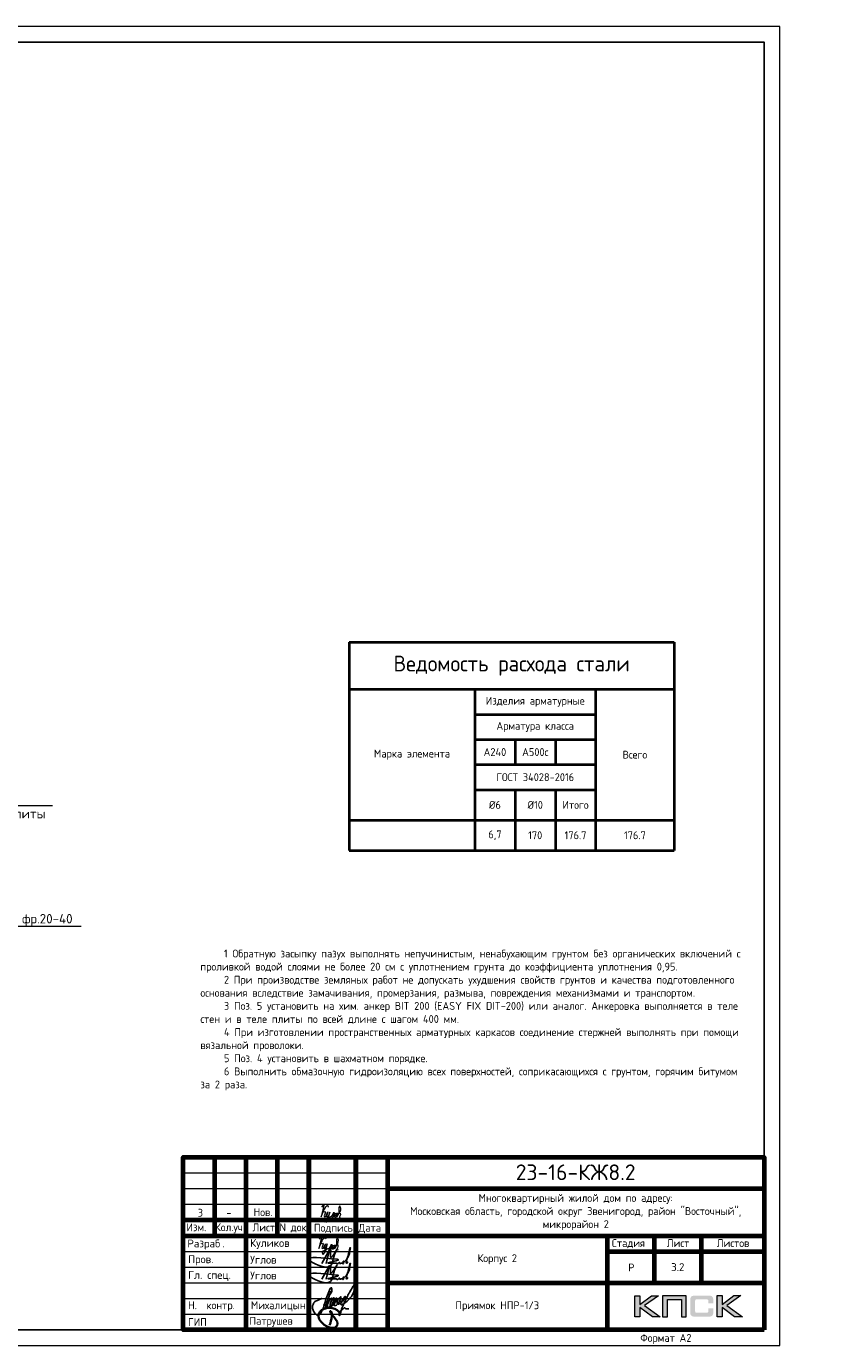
# Model space of a CAD drawing. Header units: millimetres. Extents: x 130535 to 3472113, y -231620 to 121434.
# Tile 34 of 133: x 379996 to 405678, y -97126 to -55126. Entities that reach past the tile are written whole.
import ezdxf
from ezdxf import colors
from ezdxf.entities.mleader import LeaderData, LeaderLine
from ezdxf.enums import TextEntityAlignment as Align
from ezdxf.math import Vec2, Vec3

# ---------------------------------------------------------------- set-up
doc = ezdxf.new("R2010")
doc.units = ezdxf.units.MM
for name, color, linetype, lineweight in [('0.15', 252, 'Continuous', 15), ('Standard', 7, 'Continuous', 25), ('АС-Таблицы', 7, 'Continuous', 20), ('Выноски', 20, 'Continuous', 20), ('Основная 0.6', 142, 'Continuous', 60), ('РАЗМЕРЫ', 1, 'Continuous', 9), ('Рамка', 7, 'Continuous', 70), ('Символы 0.20', 1, 'Continuous', 20), ('Текст', 7, 'Continuous', 25), ('Текст 0.25', 82, 'Continuous', 25), ('ТОНКИЕ', 7, 'Continuous', 9)]:
    doc.layers.add(name, color=color, linetype=linetype, lineweight=lineweight)
doc.layers.add('ТОЛСТЫЕ_ОСНОВНЫЕ', color=6, linetype='Continuous')
doc.styles.add('GOST-2.304_Type-B', font='GOST_Common.ttf')
doc.styles.add('style1', font='GOST_Common.ttf', dxfattribs={"height": 500})
doc.styles.add('ГОСТ', font='isocpeur.TTF')

# ---------------------------------------------------------------- blocks, each defined once
blk = doc.blocks.new('СЛОЖНЫЙ_ОБЪЕКТ_0')
at = {"layer": 'Standard', "color": 7, "linetype": 'Continuous', "lineweight": 25}
for points, start_tangent, end_tangent in [([(-5.888, 1.589), (-5.939, 1.691), (-5.972, 1.691), (-6.022, 1.617), (-6.064, 1.496), (-6.076, 1.414), (-6.076, 1.373), (-6.09, 1.219), (-6.071, 1.071), (-6.041, 1.003), (-6.009, 0.988), (-5.985, 1.012), (-5.95, 1.047), (-5.922, 1.075), (-5.915, 1.097), (-5.843, 1.207), (-5.798, 1.324), (-5.779, 1.438), (-5.77, 1.604), (-5.809, 1.746), (-5.833, 1.77), (-5.864, 1.752), (-5.885, 1.721), (-5.913, 1.566), (-5.919, 1.492), (-5.925, 1.334), (-5.906, 1.223), (-5.871, 1.161), (-5.807, 1.124), (-5.751, 1.203), (-5.713, 1.262), (-5.692, 1.316), (-5.66, 1.414), (-5.641, 1.525), (-5.625, 1.661), (-5.641, 1.808), (-5.657, 1.824), (-5.667, 1.824), (-5.695, 1.763), (-5.714, 1.672), (-5.725, 1.541), (-5.722, 1.421), (-5.665, 1.291), (-5.617, 1.276), (-5.55, 1.31), (-5.459, 1.426), (-5.4, 1.599), (-5.374, 1.864), (-5.388, 1.981), (-5.406, 1.999), (-5.432, 1.973), (-5.463, 1.934), (-5.509, 1.789), (-5.527, 1.661), (-5.508, 1.54), (-5.457, 1.473), (-5.411, 1.463), (-5.347, 1.501), (-5.271, 1.621), (-5.193, 1.738), (-5.143, 1.879), (-5.113, 2.032), (-5.113, 2.111), (-5.121, 2.138), (-5.14, 2.12), (-5.169, 2.039), (-5.206, 1.924), (-5.241, 1.787), (-5.254, 1.679), (-5.254, 1.582), (-5.237, 1.516), (-5.219, 1.498), (-5.191, 1.482), (-5.154, 1.519), (-5.086, 1.578), (-4.953, 1.776), (-4.759, 2.173), (-4.667, 2.981), (-4.667, 3.227), (-4.687, 3.262), (-4.715, 3.262), (-4.742, 3.235), (-4.777, 3.18), (-4.872, 2.956), (-4.891, 2.749), (-4.921, 2.579), (-4.956, 2.444), (-5.001, 2.097), (-5.045, 1.672), (-5.064, 1.441), (-5.075, 1.334), (-5.055, 1.102), (-5.04, 0.878), (-5.04, 0.777), (-5.052, 0.744), (-5.068, 0.75), (-5.077, 0.776), (-5.092, 0.804), (-5.084, 1.076), (-4.938, 1.346), (-4.909, 1.375), (-4.851, 1.355), (-4.78, 1.355), (-4.616, 1.413)], (-0.169301, 0.985564), (0.921845, 0.387559)), ([(-6.577, 1.472), (-6.789, 1.26), (-6.973, 1.076), (-7.024, 0.851), (-7.024, 0.746), (-6.996, 0.632), (-6.845, 0.434), (-6.702, 0.33), (-6.548, 0.258), (-6.432, 0.258), (-6.35, 0.355), (-6.314, 0.52), (-6.284, 0.767), (-6.284, 1.007), (-6.298, 1.279), (-6.31, 1.543), (-6.302, 2.038), (-6.285, 2.303), (-6.246, 2.371), (-6.174, 2.3), (-6.144, 2.003), (-6.194, 1.851)], (-0.677851, -0.735199), (-0.339746, -0.940517)), ([(-6.181, 2.142), (-6.172, 1.967), (-6.172, 1.841), (-6.18, 1.7), (-6.18, 1.412), (-6.17, 1.216), (-6.17, 1.117), (-6.148, 0.957), (-6.119, 0.827)], (0.06248, -0.998046), (0.223108, -0.974794)), ([(-6.329, 1.089), (-6.3, 1.083), (-6.267, 1.081), (-6.233, 1.097), (-6.195, 1.113), (-6.161, 1.123), (-6.143, 1.143), (-6.118, 1.168)], (0.983291, -0.18204), (0.7365, 0.676437))]:
    blk.add_spline(points, degree=3, dxfattribs=dict(at, start_tangent=start_tangent, end_tangent=end_tangent))
blk = doc.blocks.new('Роспись')
at = {"layer": 'Текст', "color": 4}
blk.add_lwpolyline([(4.18, 0.67), (6.68, 5.03), (5.62, 0.66)], dxfattribs=at)
for points in [[(7.11, 5.14), (7.17, 2.59), (9.02, 5.2), (8.57, 4.35), (6.55, -0.29), (0.19, 1.88), (9.09, 2.02)], [(11.23, 1.12), (12.72, 3.08), (13.28, 5.66), (11.96, 0.97)], [(9.09, 2.02), (9.4, 1.96), (6.15, 0.84), (8.42, 0.77), (8.9, 0.77)], [(8.9, 0.77), (8.97, 0.64), (9.94, 1.16)], [(9.94, 1.16), (9.82, 0.79), (10.85, 0.93)], [(10.85, 0.93), (11.13, 1.44), (11.23, 1.11), (10.92, 0.57), (10.85, 0.93)], [(11.23, 1.12), (11.03, 1.05), (10.98, 1.33), (11.05, 1.41)], [(11.96, 0.97), (12.16, 0.71), (12.34, 1.19), (12.03, 1.14), (11.96, 0.97)]]:
    blk.add_spline(points, degree=3, dxfattribs=at)
blk = doc.blocks.new('11')
at = {"layer": 'Выноски'}
for p, q in [((47962, 66737), (47989, 66781)), ((47989, 66781), (48016, 66806)), ((48016, 66806), (48038, 66823)), ((48038, 66823), (48060, 66786)), ((48060, 66786), (48058, 66769)), ((47885, 66608), (47944, 66700)), ((47944, 66700), (47962, 66737))]:
    blk.add_line(p, q, dxfattribs=at)
blk.add_lwpolyline([(47863, 66761), (47937, 66865), (47843, 66458), (47885, 66564), (47905, 66616), (47954, 66628), (47979, 66606), (47957, 66539), (47937, 66487), (47947, 66458), (47991, 66470), (48051, 66611), (48041, 66569), (48023, 66505), (48023, 66448), (48065, 66448), (48090, 66529), (48110, 66608), (48043, 66369), (47972, 66275), (47954, 66344), (47991, 66389), (48078, 66431), (48142, 66470), (48154, 66441), (48204, 66512), (48246, 66606), (48209, 66455), (48204, 66418), (48295, 66574), (48265, 66463), (48265, 66455), (48312, 66453), (48342, 66529), (48347, 66584), (48337, 66465), (48349, 66453), (48401, 66569), (48443, 66616), (48461, 66678), (48466, 66727), (48436, 66811), (48399, 66754), (48399, 66618), (48389, 66549), (48374, 66507), (48416, 66564), (48441, 66576), (48451, 66524), (48433, 66482), (48419, 66453), (48424, 66428), (48458, 66421)], dxfattribs=at)
blk = doc.blocks.new('A$Cd09756da')
h = blk.add_hatch(color=0)
h.paths.add_polyline_path([(-3363, 1089), (-3590, 1089), (-3962, 809), (-3962, 1089), (-4120, 1089), (-4120, 417), (-3962, 417), (-3962, 712), (-3560, 417), (-3308, 417), (-3809, 772)])
h.paths.add_polyline_path([(-3080, 963), (-2635, 963), (-2635, 417), (-2478, 417), (-2478, 1089), (-2645, 1089), (-3236, 1089), (-3236, 930), (-3236, 417), (-3080, 417)])
h.paths.add_polyline_path([(-1340, 1093), (-1498, 1093), (-1498, 420), (-1340, 420), (-1340, 716), (-938, 420), (-686, 420), (-1187, 776), (-741, 1093), (-968, 1093), (-1340, 813)])
at = {"true_color": 0x5f007f}
blk.add_hatch(color=206, dxfattribs=at).paths.add_polyline_path([(-1629, 1018), (-1631, 1026), (-1634, 1032), (-1638, 1038), (-1641, 1044), (-1644, 1049), (-1649, 1054), (-1653, 1059), (-1657, 1063), (-1662, 1066), (-1668, 1071), (-1674, 1074), (-1681, 1077), (-1688, 1079), (-1696, 1082), (-1703, 1084), (-1721, 1088), (-1741, 1091), (-1762, 1092), (-1786, 1093), (-2187, 1093), (-2210, 1092), (-2231, 1091), (-2251, 1088), (-2268, 1084), (-2276, 1082), (-2284, 1079), (-2291, 1077), (-2297, 1073), (-2303, 1071), (-2310, 1066), (-2315, 1063), (-2319, 1059), (-2323, 1054), (-2327, 1049), (-2331, 1044), (-2335, 1038), (-2337, 1032), (-2340, 1025), (-2343, 1018), (-2345, 1010), (-2348, 994), (-2351, 976), (-2353, 956), (-2353, 934), (-2353, 580), (-2353, 557), (-2351, 537), (-2348, 519), (-2345, 502), (-2343, 495), (-2340, 488), (-2337, 481), (-2335, 474), (-2331, 469), (-2327, 463), (-2323, 459), (-2319, 454), (-2315, 450), (-2309, 446), (-2303, 443), (-2297, 439), (-2291, 436), (-2283, 434), (-2276, 431), (-2268, 429), (-2251, 425), (-2231, 423), (-2209, 421), (-2187, 420), (-1786, 420), (-1762, 421), (-1741, 422), (-1721, 425), (-1704, 428), (-1696, 431), (-1688, 433), (-1681, 436), (-1674, 439), (-1668, 442), (-1662, 446), (-1657, 450), (-1653, 454), (-1649, 458), (-1644, 463), (-1641, 468), (-1638, 474), (-1634, 481), (-1631, 487), (-1629, 495), (-1626, 502), (-1623, 519), (-1620, 537), (-1619, 557), (-1618, 580), (-1618, 691), (-1775, 691), (-1775, 600), (-1775, 594), (-1776, 588), (-1777, 582), (-1779, 577), (-1781, 572), (-1783, 568), (-1786, 564), (-1789, 560), (-1792, 557), (-1797, 554), (-1801, 552), (-1806, 550), (-1811, 548), (-1817, 548), (-1824, 547), (-1830, 546), (-2153, 546), (-2159, 547), (-2164, 548), (-2168, 550), (-2172, 552), (-2176, 555), (-2180, 557), (-2183, 561), (-2186, 565), (-2189, 569), (-2191, 573), (-2193, 578), (-2194, 583), (-2196, 593), (-2197, 602), (-2197, 925), (-2197, 931), (-2196, 936), (-2195, 941), (-2193, 946), (-2192, 950), (-2190, 954), (-2187, 957), (-2185, 961), (-2181, 963), (-2178, 966), (-2173, 968), (-2169, 970), (-2164, 971), (-2160, 972), (-2154, 972), (-2149, 972), (-1830, 972), (-1824, 972), (-1817, 972), (-1812, 970), (-1807, 969), (-1802, 967), (-1797, 965), (-1793, 961), (-1790, 958), (-1786, 954), (-1783, 950), (-1781, 946), (-1779, 941), (-1777, 936), (-1776, 931), (-1775, 925), (-1775, 918), (-1775, 844), (-1618, 844), (-1618, 934), (-1619, 956), (-1620, 976), (-1623, 994), (-1627, 1010)])
at = {"color": 0, "lineweight": 0}
for points in [[(-4120, 417), (-4120, 1089), (-3962, 1089), (-3962, 809), (-3590, 1089), (-3363, 1089), (-3809, 772), (-3308, 417), (-3560, 417), (-3962, 712), (-3962, 417), (-4120, 417)], [(-3080, 417), (-3080, 963), (-2635, 963), (-2635, 417), (-2478, 417), (-2478, 1089), (-2645, 1089), (-3236, 1089), (-3236, 930), (-3236, 417), (-3080, 417)], [(-1498, 420), (-1498, 1093), (-1340, 1093), (-1340, 813), (-968, 1093), (-741, 1093), (-1187, 776), (-686, 420), (-938, 420), (-1340, 716), (-1340, 420), (-1498, 420)]]:
    blk.add_lwpolyline(points, close=True, dxfattribs=at)
at = {"lineweight": 35}
blk.add_lwpolyline([(-13508, 523), (-13547, 578), (-13600, 632), (-13677, 670), (-13759, 693), (-13818, 702), (-13912, 702), (-14016, 676), (-14099, 633), (-14147, 575), (-14180, 499), (-14196, 424), (-14178, 345), (-14125, 271), (-14070, 216), (-14013, 165), (-13943, 121), (-13865, 83), (-13793, 64), (-13740, 64), (-13666, 78), (-13601, 136), (-13593, 202), (-13604, 266), (-13651, 344), (-13699, 405), (-13737, 443), (-13779, 503), (-13800, 532), (-13813, 569), (-13820, 591), (-13820, 601), (-13802, 592), (-13787, 577), (-13771, 554), (-13766, 528), (-13766, 443), (-13775, 355), (-13799, 285), (-13814, 219), (-13841, 149)], dxfattribs=at)
at = {"layer": 'Рамка'}
for p, q in [((-17500, 3000), (-17500, 5500)), ((-16500, 0), (-16500, 5500)), ((-15500, 3000), (-15500, 5500)), ((-14500, 0), (-14500, 5500)), ((-14500, 5500), (-14500, 0)), ((-13000, 5500), (-13000, 0)), ((-13000, 0), (-13000, 5500)), ((-12000, 5500), (-12000, 0)), ((-12000, 4500), (0, 4500)), ((-18500, 3500), (-12000, 3500)), ((-18500, 3000), (0, 3000)), ((-5000, 3000), (-5000, 0)), ((-3500, 3000), (-3500, 1500)), ((-2000, 3000), (-2000, 1500)), ((-5000, 2500), (0, 2500)), ((-5000, 2500), (0, 2500)), ((-12000, 1500), (0, 1500))]:
    blk.add_line(p, q, dxfattribs=at)
at = {"layer": 'Рамка', "lineweight": 15}
for p, q in [((-18500, 5000), (-12000, 5000)), ((-18500, 4500), (-12000, 4500)), ((-18500, 4000), (-12000, 4000)), ((-18500, 2500), (-12000, 2500)), ((-18500, 2000), (-12000, 2000)), ((-18500, 1500), (-12000, 1500)), ((-18500, 1000), (-12000, 1000)), ((-18500, 500), (-12000, 500))]:
    blk.add_line(p, q, dxfattribs=at)
at = {"layer": 'Рамка'}
blk.add_lwpolyline([(0, 0), (-18500, 0), (-18500, 5500), (0, 5500)], close=True, dxfattribs=at)
at = {"color": 18, "true_color": 0x000000, "xscale": 100, "yscale": 100, "zscale": 100}
for p in [(-14508, 2045), (-14508, 1545)]:
    blk.add_blockref('Роспись', p, dxfattribs=at)
at = {"layer": '0.15', "xscale": 462, "yscale": 462, "zscale": 462, "rotation": 339.9822667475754}
blk.add_blockref('СЛОЖНЫЙ_ОБЪЕКТ_0', (-11452, -669), dxfattribs=at)
at = {"layer": 'Выноски'}
blk.add_blockref('11', (-62024, -63871), dxfattribs=at)
at = {"color": 7, "style": 'ГОСТ'}
for s, p in [('Разраб', (-18371, 2627)), ('.', (-17258, 2627))]:
    blk.add_text(s, height=250, dxfattribs=at).set_placement(p)
at = {"layer": 'РАЗМЕРЫ', "color": 7, "char_height": 250, "attachment_point": 4, "style": 'ГОСТ'}
for s, insert in [('{\\C256;Куликов}', (-16371, 2734)), ('Пров.', (-18346, 2215)), ('Углов', (-16371, 2234)), ('Гл. спец.', (-18346, 1715)), ('Углов', (-16371, 1734))]:
    blk.add_mtext_dynamic_manual_height_columns(s, width=2000, gutter_width=1250, heights=[0], dxfattribs=dict(at, insert=insert))
at = {"layer": 'РАЗМЕРЫ', "color": 7, "linetype": 'Continuous', "char_height": 250, "width": 2000, "attachment_point": 4, "style": 'GOST-2.304_Type-B'}
for s, insert in [(' Н.  контр.', (-18500, 750)), (' Михалицын', (-16500, 750)), (' ГИП', (-18500, 250)), ('Патрушев', (-16394, 255))]:
    blk.add_mtext(s, dxfattribs=dict(at, insert=insert))
at = {"layer": 'Текст', "color": 7, "style": 'ГОСТ'}
blk.add_text('23-16-КЖ8.2', height=500, dxfattribs=at).set_placement((-6003, 5019), align=Align.MIDDLE_CENTER)
at = {"layer": 'Текст', "color": 7, "style": 'GOST-2.304_Type-B'}
for s, p in [('Изм.', (-18400, 3141)), ('Кол.уч.', (-17490, 3143)), ('Лист', (-16298, 3139)), ('N док.', (-15435, 3141)), ('Подпись', (-14340, 3127)), ('Дата', (-12920, 3127)), ('Стадия', (-4850, 2640)), ('Лист', (-3100, 2640)), ('Листов', (-1508, 2640)), ('Р', (-4328, 1863))]:
    blk.add_text(s, height=250, dxfattribs=at).set_placement(p)
at = {"layer": 'Текст', "color": 7, "linetype": 'Continuous', "lineweight": 0, "char_height": 250, "attachment_point": 5, "style": 'GOST-2.304_Type-B'}
for s, insert, width in [('Многоквартирный жилой дом по адресу:\\PМосковская область, городской округ Звенигород, район "Восточный", микрорайон 2', (-6000, 3750), 12000), ('Корпус 2', (-8500, 2250), 7000)]:
    blk.add_mtext(s, dxfattribs=dict(at, insert=insert, width=width))
blk = doc.blocks.new('*U5')
at = {"layer": 'ТОЛСТЫЕ_ОСНОВНЫЕ'}
for p, q in [((8, 5), (8, 90)), ((8, 90), (20, 90)), ((13, 5), (13, 90)), ((8, 65), (20, 65)), ((8, 30), (20, 30)), ((20, 5), (8, 5))]:
    blk.add_line(p, q, dxfattribs=at)
at = {"layer": 'ТОЛСТЫЕ_ОСНОВНЫЕ', "color": 6}
blk.add_lwpolyline([(20, 5), (589, 5), (589, 415), (20, 415)], close=True, dxfattribs=at)
at = {"layer": 'ТОНКИЕ'}
blk.add_lwpolyline([(0, 0), (594, 0), (594, 420), (0, 420)], close=True, dxfattribs=at)
at = {"layer": 'Текст', "style": 'style1'}
for s, p in [('Взам.инв.№', (10.5, 77.5)), ('Подпись и дата', (10.5, 47.5)), ('Инв.№ подл.', (10.5, 17.5))]:
    blk.add_text(s, height=3, rotation=90, dxfattribs=at).set_placement(p, align=Align.MIDDLE)
blk.add_text('Формат А2', height=2.5, dxfattribs=at).set_placement((549.57, 1.2))
blk = doc.blocks.new('*T627')
at = {"layer": 'АС-Таблицы', "color": 0, "linetype": 'ByBlock', "lineweight": -2, "transparency": 16777216}
for p, q in [((0, 0), (1500, 0)), ((0, -1000), (1500, -1000))]:
    blk.add_line(p, q, dxfattribs=at)
at = {"layer": 'АС-Таблицы', "color": 0, "linetype": 'ByBlock', "lineweight": 50, "transparency": 16777216}
for p, q in [((0, 0), (0, -1000)), ((1500, 0), (1500, -1000))]:
    blk.add_line(p, q, dxfattribs=at)
at = {"layer": 'АС-Таблицы', "color": 0, "transparency": 16777216, "insert": (750, -500), "char_height": 250, "width": 1000, "attachment_point": 5, "style": 'ГОСТ'}
blk.add_mtext('3.2', dxfattribs=at)
blk = doc.blocks.new('*T626')
at = {"layer": 'Основная 0.6', "color": 0, "lineweight": 40, "transparency": 16777216}
for p, q in [((0, 0), (10350, 0)), ((0, 0), (0, -6633)), ((10350, 0), (10350, -6633)), ((0, -1500), (10350, -1500)), ((4000, -1500), (4000, -6633)), ((7850, -1500), (7850, -6633)), ((4000, -2300), (7850, -2300)), ((4000, -3100), (7850, -3100)), ((5283, -3100), (5283, -3900)), ((6567, -3100), (6567, -3900)), ((4000, -3900), (7850, -3900)), ((4000, -4700), (7850, -4700)), ((5283, -4700), (5283, -6633)), ((6567, -4700), (6567, -6633)), ((0, -5667), (10350, -5667)), ((0, -6633), (10350, -6633))]:
    blk.add_line(p, q, dxfattribs=at)
at = {"layer": 'Основная 0.6', "color": 0, "transparency": 16777216, "attachment_point": 5, "style": 'GOST-2.304_Type-B'}
for s, insert, char_height, width in [('Ведомость расхода стали', (5175, -750), 500, 10050), ('Изделия арматурные', (5925, -1900), 250, 3550), ('Арматура класса', (5925, -2700), 250, 3550), ('А240', (4642, -3500), 250, 983.33), ('А500с', (5925, -3500), 250, 983.33), ('Марка элемента', (2000, -3583), 250, 3700), ('Всего', (9100, -3583), 250, 2200), ('ГОСТ 34028-2016', (5925, -4300), 250, 3550), ('%%C6', (4642, -5183), 250, 983.33), ('%%C10', (5925, -5183), 250, 983.33), ('Итого', (7208, -5183), 250, 983.33), ('6,7', (4642, -6150), 250, 983.33), ('170', (5925, -6150), 250, 983.33), ('176.7', (7208, -6150), 250, 983.33), ('176.7', (9100, -6150), 250, 2200)]:
    blk.add_mtext(s, dxfattribs=dict(at, insert=insert, char_height=char_height, width=width))
blk = doc.blocks.new('_None')

msp = doc.modelspace()

# ---------------------------------------------------------------- block references
at = {"xscale": 100, "yscale": 100, "zscale": 100}
msp.add_blockref('*U5', (344595.6, -97126.2), dxfattribs=at)
for name, p in [('*T626', (390279.7, -74728.9)), ('*T627', (399995.6, -94126.2))]:
    msp.add_blockref(name, p)
at = {"lineweight": 50, "ltscale": 100}
msp.add_blockref('A$Cd09756da', (403495.6, -96626.2), dxfattribs=at)
at = {"layer": 'Выноски'}
msp.add_blockref('11', (341548.4, -159482.7), dxfattribs=at)

# ---------------------------------------------------------------- texts
at = {"color": 1, "linetype": 'Continuous', "lineweight": 30, "insert": (394995.6, -95876.2), "char_height": 250, "width": 7000, "attachment_point": 5, "style": 'GOST-2.304_Type-B'}
msp.add_mtext('{\\C256;Приямок НПР-1/3}', dxfattribs=at)
at = {"layer": 'Текст', "color": 7, "style": 'GOST-2.304_Type-B'}
for s, p in [('3', (385454.4, -93020.3)), ('Нов.', (387233.3, -93002.3)), ('-', (386364.4, -93018.8))]:
    msp.add_text(s, height=250, dxfattribs=at).set_placement(p)
at = {"layer": 'Текст 0.25', "insert": (385539.3, -84519.2), "char_height": 250, "attachment_point": 1, "style": 'GOST-2.304_Type-B'}
msp.add_mtext_dynamic_manual_height_columns('\\pi750;1 Обратную засыпку пазух выполнять непучинистым, ненабухающим грунтом без органических включений с проливкой водой слоями не более 20 см с уплотнением грунта до коэффициента уплотнения 0,95.\\P2 При производстве земляных работ не допускать ухудшения свойств грунтов и качества подготовленного основания вследствие замачивания, промерзания, размыва, повреждения механизмами и транспортом.\\P3 Поз. 5 установить на хим. анкер BIT 200 (EASY FIX DIT-200) или аналог. Анкеровка выполняется в теле стен и в теле плиты по всей длине с шагом 400 мм.\\P4 При изготовлении пространственных арматурных каркасов соединение стержней выполнять при помощи вязальной проволоки. \\P5 Поз. 4 установить в шахматном порядке.\\P6 Выполнить обмазочную гидроизоляцию всех поверхностей, соприкасающихся с грунтом, горячим битумом за 2 раза.', width=17507.725, gutter_width=1250, heights=[0], dxfattribs=at)

# ---------------------------------------------------------------- leaders
at = {"layer": 'Символы 0.20', "ltscale": 100}
ml = msp.add_multileader_mtext('Standard', dxfattribs=at)
ml.set_content('Труба Тр\\Pниз трубы в уровне верха плиты', color=256, style='ГОСТ')
ml.set_leader_properties(color=256, linetype='ByLayer', lineweight=-1)
ml.set_arrow_properties(name='NONE')
ml.build(insert=Vec2(0, 0))
ml.multileader.update_dxf_attribs({"text_left_attachment_type": 6, "text_right_attachment_type": 6, "dogleg_length": 2.5, "arrow_head_size": 45, "scale": 100})
ctx = ml.context
ctx.base_point, ctx.scale, ctx.char_height, ctx.arrow_head_size, ctx.landing_gap_size, ctx.plane_origin = Vec3(374236, -79932), 100, 300, 45, 22.5, Vec3(368339.5, -83242.5)
ctx.left_attachment, ctx.right_attachment = 6, 6
notes = []
notes.append((ctx, [(1, (1, 1, 0), (373986, -79932), (1, 0), 250, [(0, [(373346.6, -81572.4)], 0, [])])]))
ctx.mtext.insert, ctx.mtext.width, ctx.mtext.flow_direction = Vec3(374258.5, -79542), 6442.783, 5
ml = msp.add_multileader_mtext('Standard', dxfattribs=at)
ml.set_content('Щебень фр.20-40', color=256, style='ГОСТ')
ml.set_leader_properties(color=256, linetype='ByLayer', lineweight=-1)
ml.set_arrow_properties(name='NONE')
ml.build(insert=Vec2(0, 0))
ml.multileader.update_dxf_attribs({"text_left_attachment_type": 6, "text_right_attachment_type": 6, "dogleg_length": 2.5, "arrow_head_size": 45, "scale": 100})
ctx = ml.context
ctx.base_point, ctx.scale, ctx.char_height, ctx.arrow_head_size, ctx.landing_gap_size, ctx.plane_origin = Vec3(378255, -83775.7), 100, 300, 45, 22.5, Vec3(372358.5, -87086.2)
ctx.left_attachment, ctx.right_attachment = 6, 6
notes.append((ctx, [(1, (1, 1, 0), (378005, -83775.7), (1, 0), 250, [(0, [(376254, -82349.2)], 0, [])])]))
ctx.mtext.insert, ctx.mtext.width, ctx.mtext.flow_direction = Vec3(378277.5, -83385.7), 2129.129, 5
for ctx, leaders in notes:
    for number, flags, end, landing, length, lines in leaders:
        leader = LeaderData()
        leader.index, (leader.has_last_leader_line, leader.has_dogleg_vector, leader.attachment_direction) = number, flags
        leader.last_leader_point, leader.dogleg_vector, leader.dogleg_length = Vec3(end), Vec3(landing), length
        for number, points, colour, breaks in lines:
            line = LeaderLine()
            line.index, line.vertices, line.color, line.breaks = number, Vec3.list(points), colors.encode_raw_color(colour), breaks
            leader.lines.append(line)
        ctx.leaders.append(leader)

doc.saveas('drawing.dxf')
